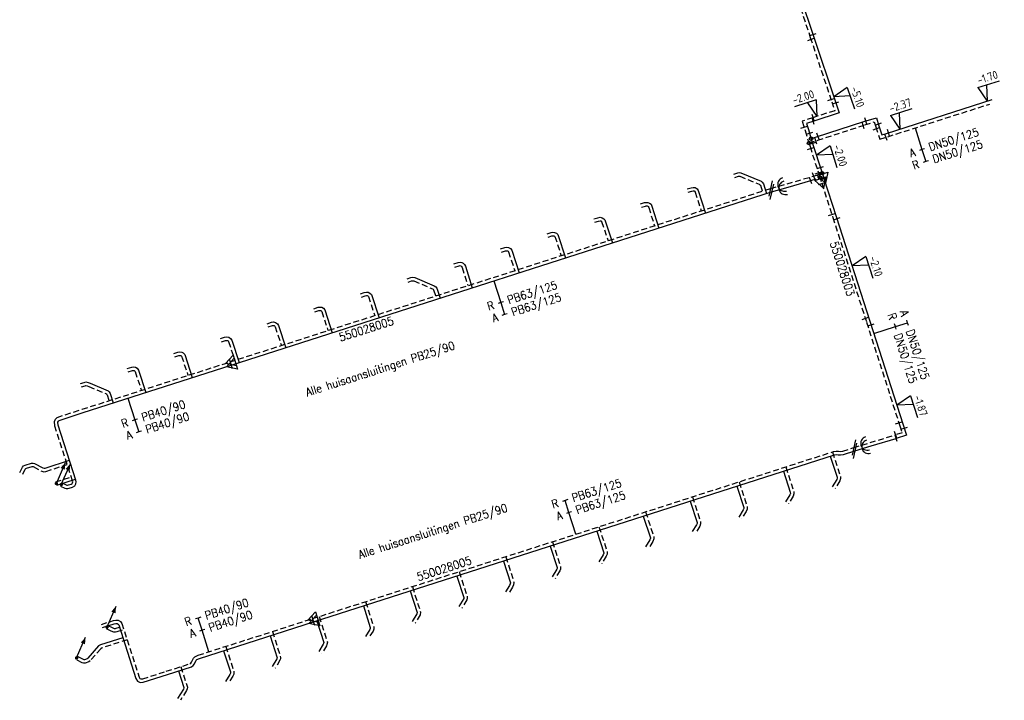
# Model space of a CAD drawing. Header units: millimetres. Extents: x 0 to 118212815, y 0 to 488348790.
# Tile 6 of 143: x 115124656 to 115233159, y 485452368 to 485527382. Entities that reach past the tile are written whole.
import ezdxf
from ezdxf.enums import TextEntityAlignment as Align

# ---------------------------------------------------------------- set-up
doc = ezdxf.new("R2010")
doc.units = ezdxf.units.MM
doc.header["$LTSCALE"] = 200
doc.linetypes.add('HIDDEN2', pattern=[4.7625, 3.175, -1.5875])
for name, color, linetype in [('WW-C-isolatieovergang', 7, 'Continuous'), ('WW-C-mof', 7, 'Continuous'), ('WW-C-stijgstrang', 7, 'Continuous'), ('WW-C-tstuk', 7, 'Continuous'), ('WW-C-VERLOOP', 7, 'Continuous'), ('WW-C-zbocht', 7, 'Continuous'), ('WW-I-diam', 7, 'Continuous'), ('WW-I-info', 7, 'Continuous'), ('WW-I-NAP', 7, 'Continuous'), ('WW-L-aanvoer', 3, 'Continuous'), ('WW-L-retour', 3, 'HIDDEN2')]:
    doc.layers.add(name, color=color, linetype=linetype)
doc.styles.add('DIN17', font='ROMANS.SHX', dxfattribs={"width": 0.9})
doc.styles.add('ISOCP', font='ISOCP.SHX')

# ---------------------------------------------------------------- blocks, each defined once
blk = doc.blocks.new('LR-VERL')
at = {"color": 0, "linetype": 'ByBlock', "lineweight": -2}
blk.add_lwpolyline([(1.08, 0), (-1.08, -1.25), (-1.08, 1.25)], close=True, dxfattribs=at)
blk = doc.blocks.new('LR-mof')
at = {"color": 0, "linetype": 'ByBlock', "lineweight": -2}
blk.add_line((0, -0.75), (0, 0.75), dxfattribs=at)
blk = doc.blocks.new('nap1')
at = {"color": 0, "linetype": 'Continuous', "lineweight": -3}
for p, q in [((-1, 3.5), (0, 0)), ((-1, 3.5), (4, 3.5)), ((1, 3.5), (0, 0))]:
    blk.add_line(p, q, dxfattribs=at)
at = {"color": 0, "linetype": 'Continuous', "lineweight": -3, "style": 'ISOCP'}
for tag, p in [('*1', (1.7, 5)), ('*2', (4, 1.5))]:
    blk.add_attdef(tag, text='', height=1.8, dxfattribs=at).set_placement(p, align=Align.MIDDLE)
blk = doc.blocks.new('LR-DIAO2')
at = {"color": 0, "lineweight": -3}
blk.add_line((0, 0), (0, -5), dxfattribs=at)
at = {"color": 0, "linetype": 'Continuous', "lineweight": -3}
blk.add_line((0, -5), (0, -7.8), dxfattribs=at)
at = {"color": 0, "lineweight": -3}
for points in [[(0.61, -5), (0, -5), (-0.61, -5)], [(0.61, -7.8), (0, -7.8), (-0.61, -7.8)]]:
    blk.add_lwpolyline(points, dxfattribs=at)
at = {"color": 1, "lineweight": -3, "style": 'DIN17', "width": 0.9}
for tag, p in [('*1', (-1.61, -5)), ('*2', (-1.61, -7.78))]:
    blk.add_attdef(tag, text='', height=1.8, dxfattribs=at).set_placement(p, align=Align.MIDDLE_RIGHT)
for tag, p in [('*11', (1.61, -5)), ('*12', (1.61, -7.8))]:
    blk.add_attdef(tag, text='', height=1.8, dxfattribs=at).set_placement(p, align=Align.MIDDLE_LEFT)
blk = doc.blocks.new('nap2')
at = {"color": 0, "linetype": 'Continuous', "lineweight": -3}
for p, q in [((1, 3.5), (-4, 3.5)), ((-1, 3.5), (0, 0)), ((1, 3.5), (0, 0))]:
    blk.add_line(p, q, dxfattribs=at)
at = {"color": 0, "linetype": 'Continuous', "lineweight": -3, "style": 'ISOCP'}
for tag, p in [('*1', (-1.5, 5)), ('*2', (-4, 1.5))]:
    blk.add_attdef(tag, text='', height=1.8, dxfattribs=at).set_placement(p, align=Align.MIDDLE)
blk = doc.blocks.new('LR-DIAB2')
at = {"color": 0, "linetype": 'Continuous', "lineweight": -3}
blk.add_line((0, 5), (0, 7.8), dxfattribs=at)
at = {"color": 0, "lineweight": -3}
blk.add_line((0, 0), (0, 5), dxfattribs=at)
for points in [[(0.61, 7.8), (0, 7.8), (-0.61, 7.8)], [(0.61, 5), (0, 5), (-0.61, 5)]]:
    blk.add_lwpolyline(points, dxfattribs=at)
at = {"color": 1, "lineweight": -3, "style": 'DIN17', "width": 0.9}
for tag, p in [('*1', (-1.61, 7.8)), ('*2', (-1.61, 5.02))]:
    blk.add_attdef(tag, text='', height=1.8, dxfattribs=at).set_placement(p, align=Align.MIDDLE_RIGHT)
for tag, p in [('*11', (1.61, 7.8)), ('*12', (1.61, 5))]:
    blk.add_attdef(tag, text='', height=1.8, dxfattribs=at).set_placement(p, align=Align.MIDDLE_LEFT)
blk = doc.blocks.new('LR-isoov')
at = {"color": 0, "linetype": 'ByBlock', "lineweight": -2}
blk.add_line((0.87, 1.5), (-0.87, -1.5), dxfattribs=at)
blk = doc.blocks.new('LR-zbocht')
at = {"color": 0, "linetype": 'ByBlock', "lineweight": -2}
blk.add_arc((1.5, 0), 1.5, 90, 270, dxfattribs=at)
blk = doc.blocks.new('LR-styg')
at = {"color": 0, "lineweight": -3}
blk.add_line((0, 0), (2.5, 4.33), dxfattribs=at)
at = {"color": 0, "lineweight": -3, "const_width": 0.375}
blk.add_lwpolyline([(-0.19, 0, 1), (0.19, 0, 1)], format="xyb", close=True, dxfattribs=at)
at = {"color": 0, "lineweight": -3}
blk.add_solid([(2.5, 4.33), (1.32, 3.28), (2.18, 2.78)], dxfattribs=at)
at = {"color": 7, "linetype": 'ByBlock', "lineweight": -2, "style": 'DIN17', "width": 0.5}
blk.add_attdef('*1', text='', height=1.8, dxfattribs=at).set_placement((0, -2.5), align=Align.MIDDLE)
blk = doc.blocks.new('LR-hyp')
at = {"color": 7, "linetype": 'ByBlock', "lineweight": -3, "style": 'DIN17', "width": 0.9}
blk.add_attdef('*1', text='', height=1.8, dxfattribs=at).set_placement((0, 0), align=Align.MIDDLE)
at = {"color": 7, "linetype": 'ByBlock', "lineweight": -2, "style": 'DIN17', "width": 0.9, "flags": 1}
blk.add_attdef('*2', text='', height=1.8, dxfattribs=at).set_placement((0, -5), align=Align.MIDDLE)
blk = doc.blocks.new('LR-tsb')
blk.add_circle((0, 0), 0.375)

msp = doc.modelspace()

# ---------------------------------------------------------------- linework, layer by layer
at = {"layer": 'WW-L-aanvoer'}
for p, q in [((115208360, 485536924), (115212142, 485525548)), ((115212142, 485525548), (115214502, 485518453)), ((115214502, 485518453), (115214949, 485517112)), ((115220190, 485514846), (115231833, 485518571)), ((115214949, 485517112), (115212156, 485516209)), ((115212156, 485516209), (115211365, 485515957)), ((115211365, 485515957), (115211583, 485515275)), ((115212477, 485514465), (115217685, 485516152)), ((115217685, 485516152), (115219062, 485516580)), ((115219062, 485516580), (115219350, 485515692)), ((115211583, 485515275), (115211930, 485514084)), ((115219350, 485515692), (115219672, 485514678)), ((115219672, 485514678), (115220190, 485514846)), ((115211875, 485514270), (115212477, 485514465)), ((115211930, 485514084), (115212112, 485513511)), ((115212112, 485513511), (115212966, 485510830)), ((115203345, 485510367), (115203777, 485510507)), ((115203777, 485510507), (115203928, 485510526)), ((115203928, 485510526), (115204116, 485510518)), ((115204116, 485510518), (115206355, 485509573)), ((115212146, 485510150), (115213093, 485510461)), ((115212966, 485510830), (115213154, 485510281)), ((115206355, 485509573), (115206488, 485509472)), ((115206488, 485509472), (115206621, 485509308)), ((115209335, 485508931), (115211820, 485509643)), ((115213154, 485510281), (115213285, 485509870)), ((115213285, 485509870), (115214616, 485505703)), ((115147966, 485489304), (115207522, 485508412)), ((115198208, 485508723), (115198639, 485508859)), ((115198639, 485508859), (115198864, 485508903)), ((115198864, 485508903), (115199093, 485508878)), ((115199093, 485508878), (115199305, 485508757)), ((115199305, 485508757), (115199441, 485508555)), ((115199441, 485508555), (115200241, 485506076)), ((115206621, 485509308), (115206955, 485508230)), ((115207522, 485508412), (115209335, 485508931)), ((115193062, 485507072), (115193514, 485507218)), ((115193514, 485507218), (115193694, 485507245)), ((115193694, 485507245), (115193883, 485507233)), ((115193883, 485507233), (115194067, 485507162)), ((115194067, 485507162), (115194227, 485507035)), ((115194227, 485507035), (115194327, 485506827)), ((115194327, 485506827), (115195091, 485504423)), ((115187919, 485505421), (115188355, 485505561)), ((115188355, 485505561), (115188636, 485505605)), ((115188636, 485505605), (115188838, 485505558)), ((115188838, 485505558), (115189024, 485505447)), ((115189024, 485505447), (115189125, 485505307)), ((115189125, 485505307), (115189974, 485502782)), ((115214616, 485505703), (115218346, 485494155)), ((115183215, 485503917), (115183398, 485503950)), ((115183398, 485503950), (115183586, 485503942)), ((115182777, 485503773), (115183215, 485503917)), ((115183586, 485503942), (115183806, 485503871)), ((115183806, 485503871), (115183968, 485503704)), ((115183968, 485503704), (115184818, 485501128)), ((115177636, 485502126), (115178109, 485502276)), ((115178109, 485502276), (115178283, 485502304)), ((115178283, 485502304), (115178529, 485502281)), ((115178529, 485502281), (115178749, 485502167)), ((115178749, 485502167), (115178872, 485501965)), ((115178872, 485501965), (115179690, 485499482)), ((115172492, 485500475), (115172983, 485500632)), ((115172983, 485500632), (115173187, 485500665)), ((115173187, 485500665), (115173366, 485500637)), ((115173366, 485500637), (115173540, 485500562)), ((115173540, 485500562), (115173674, 485500390)), ((115173674, 485500390), (115173771, 485500203)), ((115173771, 485500203), (115174525, 485497825)), ((115167351, 485498827), (115167758, 485498962)), ((115167758, 485498962), (115167962, 485498990)), ((115167962, 485498990), (115168191, 485498955)), ((115168191, 485498955), (115170347, 485498043)), ((115170347, 485498043), (115170502, 485497938)), ((115170502, 485497938), (115170614, 485497775)), ((115170614, 485497775), (115170982, 485496688)), ((115162206, 485497177), (115162626, 485497315)), ((115162626, 485497315), (115162857, 485497359)), ((115162857, 485497359), (115163056, 485497341)), ((115163056, 485497341), (115163252, 485497251)), ((115163252, 485497251), (115163410, 485497089)), ((115163410, 485497089), (115164261, 485494532)), ((115157066, 485495527), (115157549, 485495687)), ((115157549, 485495687), (115157715, 485495710)), ((115157715, 485495710), (115157940, 485495683)), ((115157940, 485495683), (115158118, 485495589)), ((115158118, 485495589), (115158274, 485495401)), ((115158274, 485495401), (115159101, 485492877)), ((115151922, 485493879), (115152412, 485494040)), ((115152412, 485494040), (115152619, 485494068)), ((115152619, 485494068), (115152855, 485494017)), ((115152855, 485494017), (115153064, 485493870)), ((115153064, 485493870), (115153161, 485493693)), ((115153161, 485493693), (115153975, 485491232)), ((115218346, 485494155), (115222002, 485482734)), ((115146781, 485492231), (115147231, 485492378)), ((115147231, 485492378), (115147437, 485492419)), ((115147437, 485492419), (115147686, 485492392)), ((115147686, 485492392), (115147898, 485492261)), ((115147898, 485492261), (115148019, 485492077)), ((115148019, 485492077), (115148839, 485489584)), ((115141636, 485490581), (115142092, 485490730)), ((115142092, 485490730), (115142289, 485490765)), ((115142289, 485490765), (115142515, 485490743)), ((115142515, 485490743), (115142689, 485490661)), ((115142689, 485490661), (115142837, 485490496)), ((115142837, 485490496), (115143679, 485487930)), ((115131669, 485484081), (115147966, 485489304)), ((115136497, 485488933), (115137013, 485489100)), ((115137013, 485489100), (115137197, 485489118)), ((115137197, 485489118), (115137432, 485489083)), ((115137432, 485489083), (115137605, 485488963)), ((115137605, 485488963), (115137732, 485488766)), ((115137732, 485488766), (115138542, 485486284)), ((115131355, 485487284), (115131765, 485487413)), ((115131765, 485487413), (115131948, 485487451)), ((115131948, 485487451), (115132192, 485487409)), ((115132192, 485487409), (115132434, 485487314)), ((115132434, 485487314), (115134404, 485486473)), ((115134404, 485486473), (115134528, 485486372)), ((115134528, 485486372), (115134632, 485486200)), ((115134632, 485486200), (115134974, 485485140)), ((115128994, 485483223), (115131669, 485484081)), ((115128873, 485483035), (115128921, 485483139)), ((115128901, 485482692), (115128873, 485483035)), ((115130858, 485476641), (115128901, 485482692)), ((115128921, 485483139), (115128994, 485483223)), ((115222002, 485482734), (115222367, 485481605)), ((115218486, 485480407), (115221238, 485481239)), ((115222367, 485481605), (115221238, 485481239)), ((115216672, 485479859), (115218486, 485480407)), ((115157041, 485461009), (115214430, 485479411)), ((115213979, 485479266), (115214722, 485476947)), ((115214430, 485479411), (115214638, 485479450)), ((115214638, 485479450), (115214858, 485479433)), ((115214858, 485479433), (115215119, 485479412)), ((115215119, 485479412), (115215442, 485479465)), ((115215442, 485479465), (115216672, 485479859)), ((115124656, 485477479), (115124952, 485478047)), ((115124952, 485478047), (115125088, 485478198)), ((115125088, 485478198), (115125253, 485478294)), ((115125253, 485478294), (115125963, 485478523)), ((115125963, 485478523), (115126129, 485478518)), ((115126129, 485478518), (115126287, 485478479)), ((115126287, 485478479), (115127224, 485477980)), ((115127224, 485477980), (115127344, 485477944)), ((115127344, 485477944), (115127455, 485477962)), ((115127455, 485477962), (115130144, 485478849)), ((115208826, 485477614), (115209572, 485475317)), ((115214732, 485476838), (115214695, 485476709)), ((115214722, 485476947), (115214732, 485476838)), ((115128752, 485476087), (115130823, 485476751)), ((115129161, 485475981), (115129638, 485475766)), ((115129638, 485475766), (115129777, 485475718)), ((115129949, 485475700), (115130122, 485475740)), ((115130122, 485475740), (115130474, 485475859)), ((115130474, 485475859), (115130737, 485476003)), ((115130737, 485476003), (115130847, 485476215)), ((115130847, 485476215), (115130894, 485476433)), ((115130894, 485476433), (115130858, 485476641)), ((115203693, 485475968), (115204451, 485473606)), ((115214695, 485476709), (115214201, 485475904)), ((115129777, 485475718), (115129949, 485475700)), ((115209534, 485475014), (115209047, 485474240)), ((115209583, 485475179), (115209534, 485475014)), ((115209572, 485475317), (115209583, 485475179)), ((115198546, 485474317), (115199299, 485471960)), ((115204451, 485473606), (115204445, 485473512)), ((115193380, 485472661), (115194163, 485470292)), ((115204386, 485473362), (115203899, 485472571)), ((115204445, 485473512), (115204386, 485473362)), ((115199248, 485471721), (115198775, 485470957)), ((115199297, 485471869), (115199248, 485471721)), ((115199299, 485471960), (115199297, 485471869)), ((115188249, 485471015), (115189027, 485468636)), ((115183113, 485469368), (115183878, 485466994)), ((115194090, 485470050), (115193626, 485469288)), ((115194163, 485470225), (115194090, 485470050)), ((115194163, 485470292), (115194163, 485470225)), ((115188961, 485468413), (115188472, 485467621)), ((115189021, 485468568), (115188961, 485468413)), ((115189027, 485468636), (115189021, 485468568)), ((115177973, 485467720), (115178735, 485465327)), ((115172824, 485466069), (115173590, 485463702)), ((115183839, 485466817), (115183324, 485465964)), ((115183873, 485466912), (115183839, 485466817)), ((115183878, 485466994), (115183873, 485466912)), ((115178624, 485465036), (115178201, 485464340)), ((115178714, 485465204), (115178624, 485465036)), ((115178735, 485465327), (115178714, 485465204)), ((115167682, 485464421), (115168439, 485462050)), ((115162525, 485462767), (115163292, 485460398)), ((115173582, 485463579), (115173067, 485462713)), ((115173598, 485463640), (115173582, 485463579)), ((115173590, 485463702), (115173598, 485463640)), ((115168422, 485461898), (115167924, 485461064)), ((115168439, 485462050), (115168422, 485461898)), ((115133788, 485460380), (115135078, 485460794)), ((115134371, 485460618), (115134834, 485460377)), ((115135078, 485460794), (115135263, 485460823)), ((115135263, 485460823), (115135414, 485460820)), ((115135414, 485460820), (115135512, 485460758)), ((115135512, 485460758), (115135573, 485460674)), ((115135573, 485460674), (115137464, 485454788)), ((115144467, 485456980), (115157041, 485461009)), ((115157417, 485461129), (115158170, 485458747)), ((115134834, 485460377), (115135076, 485460301)), ((115135076, 485460301), (115135196, 485460294)), ((115135196, 485460294), (115135298, 485460315)), ((115135298, 485460315), (115135653, 485460426)), ((115152255, 485459475), (115153024, 485457065)), ((115163250, 485460175), (115162768, 485459400)), ((115163295, 485460289), (115163250, 485460175)), ((115163292, 485460398), (115163295, 485460289)), ((115133579, 485458486), (115133341, 485458357)), ((115136024, 485459271), (115133579, 485458486)), ((115158116, 485458545), (115157631, 485457745)), ((115158150, 485458636), (115158116, 485458545)), ((115158170, 485458747), (115158150, 485458636)), ((115133341, 485458357), (115132179, 485457005)), ((115147121, 485457830), (115147877, 485455491)), ((115131680, 485456861), (115131012, 485457204)), ((115131746, 485456841), (115131680, 485456861)), ((115131797, 485456841), (115131746, 485456841)), ((115132086, 485456942), (115131797, 485456841)), ((115132179, 485457005), (115132086, 485456942)), ((115143600, 485456058), (115143791, 485456204)), ((115143791, 485456204), (115143923, 485456386)), ((115143923, 485456386), (115144114, 485456785)), ((115144114, 485456785), (115144182, 485456856)), ((115144182, 485456856), (115144467, 485456980)), ((115152990, 485456933), (115152488, 485456096)), ((115153018, 485457029), (115152990, 485456933)), ((115153024, 485457065), (115153018, 485457029)), ((115138279, 485454354), (115140926, 485455202)), ((115140926, 485455202), (115143600, 485456058)), ((115142168, 485455600), (115142750, 485453783)), ((115147815, 485455214), (115147349, 485454455)), ((115147870, 485455344), (115147815, 485455214)), ((115147882, 485455419), (115147870, 485455344)), ((115147877, 485455491), (115147882, 485455419)), ((115137464, 485454788), (115137634, 485454475)), ((115137634, 485454475), (115137918, 485454339)), ((115137918, 485454339), (115138279, 485454354)), ((115142693, 485453601), (115142058, 485452567)), ((115142743, 485453739), (115142693, 485453601)), ((115142750, 485453783), (115142743, 485453739))]:
    msp.add_line(p, q, dxfattribs=at)
at = {"layer": 'WW-L-retour'}
for p, q in [((115207999, 485536804), (115211781, 485525429)), ((115211781, 485525429), (115214142, 485518333)), ((115214142, 485518333), (115214468, 485517355)), ((115220307, 485514484), (115231549, 485518081)), ((115214468, 485517355), (115212040, 485516570)), ((115212040, 485516570), (115210888, 485516203)), ((115210888, 485516203), (115211219, 485515164)), ((115217801, 485515789), (115218816, 485516106)), ((115218816, 485516106), (115218988, 485515575)), ((115211219, 485515164), (115211566, 485513973)), ((115212594, 485514104), (115217801, 485515789)), ((115218988, 485515575), (115219426, 485514199)), ((115211566, 485513973), (115211750, 485513395)), ((115211624, 485513790), (115212594, 485514104)), ((115219426, 485514199), (115220307, 485514484)), ((115211750, 485513395), (115212606, 485510710)), ((115212606, 485510710), (115212793, 485510162)), ((115203462, 485510006), (115203860, 485510134)), ((115203860, 485510134), (115203944, 485510145)), ((115203944, 485510145), (115204032, 485510141)), ((115204032, 485510141), (115206163, 485509242)), ((115209216, 485509299), (115212146, 485510150)), ((115211820, 485509643), (115212851, 485509981)), ((115212793, 485510162), (115213055, 485509342)), ((115147843, 485489664), (115207408, 485508774)), ((115198323, 485508361), (115198732, 485508491)), ((115198732, 485508491), (115198879, 485508519)), ((115198879, 485508519), (115198974, 485508508)), ((115198974, 485508508), (115199040, 485508471)), ((115199040, 485508471), (115199096, 485508388)), ((115199096, 485508388), (115199763, 485506321)), ((115206163, 485509242), (115206221, 485509198)), ((115206221, 485509198), (115206279, 485509126)), ((115206279, 485509126), (115206480, 485508477)), ((115207408, 485508774), (115209216, 485509299)), ((115213055, 485509342), (115214254, 485505587)), ((115193180, 485506710), (115193601, 485506847)), ((115193601, 485506847), (115193710, 485506863)), ((115193710, 485506863), (115193800, 485506857)), ((115193800, 485506857), (115193877, 485506828)), ((115193877, 485506828), (115193922, 485506792)), ((115193922, 485506792), (115193973, 485506686)), ((115193973, 485506686), (115194614, 485504669)), ((115188035, 485505060), (115188442, 485505190)), ((115188442, 485505190), (115188622, 485505218)), ((115188622, 485505218), (115188695, 485505201)), ((115188695, 485505201), (115188762, 485505161)), ((115188762, 485505161), (115188783, 485505132)), ((115188783, 485505132), (115189491, 485503026)), ((115214254, 485505587), (115217984, 485494039)), ((115182896, 485503412), (115183308, 485503548)), ((115183308, 485503548), (115183423, 485503568)), ((115183423, 485503568), (115183518, 485503564)), ((115183518, 485503564), (115183600, 485503538)), ((115183600, 485503538), (115183635, 485503502)), ((115183635, 485503502), (115184337, 485501373)), ((115177751, 485501763), (115178198, 485501905)), ((115178198, 485501905), (115178296, 485501921)), ((115178296, 485501921), (115178419, 485501909)), ((115178419, 485501909), (115178480, 485501878)), ((115178480, 485501878), (115178525, 485501804)), ((115178525, 485501804), (115179209, 485499727)), ((115172607, 485500113), (115173072, 485500261)), ((115173072, 485500261), (115173188, 485500280)), ((115173188, 485500280), (115173260, 485500269)), ((115173260, 485500269), (115173300, 485500252)), ((115173300, 485500252), (115173353, 485500184)), ((115173353, 485500184), (115173419, 485500056)), ((115173419, 485500056), (115174049, 485498072)), ((115167471, 485498466), (115167844, 485498591)), ((115167844, 485498591), (115167959, 485498606)), ((115167959, 485498606), (115168087, 485498587)), ((115168087, 485498587), (115170165, 485497708)), ((115170165, 485497708), (115170229, 485497664)), ((115170229, 485497664), (115170271, 485497603)), ((115170271, 485497603), (115170498, 485496932)), ((115162324, 485496816), (115162722, 485496946)), ((115162722, 485496946), (115162876, 485496976)), ((115162876, 485496976), (115162957, 485496968)), ((115162957, 485496968), (115163029, 485496935)), ((115163029, 485496935), (115163077, 485496886)), ((115163077, 485496886), (115163779, 485494777)), ((115157185, 485495166), (115157636, 485495315)), ((115157636, 485495315), (115157718, 485495327)), ((115157718, 485495327), (115157825, 485495314)), ((115157825, 485495314), (115157874, 485495288)), ((115157874, 485495288), (115157936, 485495214)), ((115157936, 485495214), (115158621, 485493122)), ((115152041, 485493518), (115152498, 485493668)), ((115152498, 485493668), (115152603, 485493683)), ((115152603, 485493683), (115152700, 485493662)), ((115152700, 485493662), (115152773, 485493610)), ((115152773, 485493610), (115152811, 485493541)), ((115152811, 485493541), (115153494, 485491477)), ((115217984, 485494039), (115221640, 485482618)), ((115146900, 485491870), (115147327, 485492010)), ((115147327, 485492010), (115147453, 485492035)), ((115147453, 485492035), (115147560, 485492023)), ((115147560, 485492023), (115147627, 485491983)), ((115147627, 485491983), (115147673, 485491911)), ((115147673, 485491911), (115148359, 485489829)), ((115141753, 485490220), (115142185, 485490361)), ((115142185, 485490361), (115142304, 485490382)), ((115142304, 485490382), (115142413, 485490371)), ((115142413, 485490371), (115142457, 485490351)), ((115142457, 485490351), (115142501, 485490301)), ((115142501, 485490301), (115143199, 485488175)), ((115131553, 485484443), (115147843, 485489664)), ((115136614, 485488571), (115137091, 485488726)), ((115137091, 485488726), (115137188, 485488735)), ((115137188, 485488735), (115137289, 485488720)), ((115137289, 485488720), (115137326, 485488694)), ((115137326, 485488694), (115137386, 485488602)), ((115137386, 485488602), (115138062, 485486529)), ((115131469, 485486921), (115131861, 485487044)), ((115131861, 485487044), (115131955, 485487064)), ((115131955, 485487064), (115132090, 485487041)), ((115132090, 485487041), (115132291, 485486962)), ((115132291, 485486962), (115134205, 485486145)), ((115134205, 485486145), (115134237, 485486119)), ((115134237, 485486119), (115134284, 485486041)), ((115134284, 485486041), (115134496, 485485386)), ((115128777, 485483553), (115131553, 485484443)), ((115128487, 485483102), (115128597, 485483346)), ((115128597, 485483346), (115128777, 485483553)), ((115128525, 485482618), (115128487, 485483102)), ((115130489, 485476550), (115128525, 485482618)), ((115221640, 485482618), (115221889, 485481850)), ((115218370, 485480770), (115221188, 485481623)), ((115221889, 485481850), (115221188, 485481623)), ((115215353, 485479835), (115216561, 485480222)), ((115216561, 485480222), (115218370, 485480770)), ((115156921, 485461369), (115214337, 485479780)), ((115214224, 485479744), (115215097, 485477022)), ((115214337, 485479780), (115214617, 485479833)), ((115214617, 485479833), (115214888, 485479812)), ((115214888, 485479812), (115215104, 485479794)), ((115215104, 485479794), (115215353, 485479835)), ((115125330, 485477899), (115125409, 485477945)), ((115125409, 485477945), (115126017, 485478141)), ((115126017, 485478141), (115126077, 485478140)), ((115126077, 485478140), (115126150, 485478121)), ((115126150, 485478121), (115127079, 485477626)), ((115127546, 485477592), (115129900, 485478369)), ((115209071, 485478091), (115209947, 485475393)), ((115124993, 485477303), (115125266, 485477828)), ((115125266, 485477828), (115125330, 485477899)), ((115127079, 485477626), (115127319, 485477554)), ((115127319, 485477554), (115127546, 485477592)), ((115128636, 485476449), (115130344, 485476997)), ((115215097, 485477022), (115215117, 485476801)), ((115129317, 485476327), (115129778, 485476120)), ((115129778, 485476120), (115129860, 485476092)), ((115129860, 485476092), (115129926, 485476085)), ((115129926, 485476085), (115130019, 485476106)), ((115130019, 485476106), (115130320, 485476208)), ((115130320, 485476208), (115130453, 485476281)), ((115130453, 485476281), (115130486, 485476345)), ((115130486, 485476345), (115130507, 485476441)), ((115130507, 485476441), (115130489, 485476550)), ((115203939, 485476446), (115204834, 485473654)), ((115215046, 485476554), (115214525, 485475705)), ((115215117, 485476801), (115215046, 485476554)), ((115198792, 485474795), (115199680, 485472016)), ((115209883, 485474856), (115209369, 485474038)), ((115209968, 485475138), (115209883, 485474856)), ((115209947, 485475393), (115209968, 485475138)), ((115204834, 485473654), (115204820, 485473429)), ((115193622, 485473138), (115194543, 485470353)), ((115204728, 485473192), (115204222, 485472372)), ((115204820, 485473429), (115204728, 485473192)), ((115188492, 485471493), (115189412, 485468680)), ((115199594, 485471558), (115199098, 485470757)), ((115199676, 485471804), (115199594, 485471558)), ((115199680, 485472016), (115199676, 485471804)), ((115194543, 485470353), (115194543, 485470149)), ((115183358, 485469846), (115184262, 485467042)), ((115194430, 485469877), (115193950, 485469090)), ((115194543, 485470149), (115194430, 485469877)), ((115178219, 485468198), (115179126, 485465353)), ((115189302, 485468243), (115188796, 485467422)), ((115189395, 485468480), (115189302, 485468243)), ((115189412, 485468680), (115189395, 485468480)), ((115173069, 485466547), (115173963, 485463784)), ((115184184, 485466652), (115183650, 485465768)), ((115184249, 485466834), (115184184, 485466652)), ((115184262, 485467042), (115184249, 485466834)), ((115167928, 485464899), (115168825, 485462088)), ((115179078, 485465078), (115178954, 485464847)), ((115179126, 485465353), (115179078, 485465078)), ((115178954, 485464847), (115178526, 485464143)), ((115162770, 485463245), (115163671, 485460462)), ((115173937, 485463433), (115173394, 485462519)), ((115173983, 485463616), (115173937, 485463433)), ((115173963, 485463784), (115173983, 485463616)), ((115168790, 485461774), (115168250, 485460869)), ((115168825, 485462088), (115168790, 485461774)), ((115133672, 485460742), (115134989, 485461164)), ((115134989, 485461164), (115135238, 485461204)), ((115135238, 485461204), (115135526, 485461197)), ((115135526, 485461197), (115135777, 485461041)), ((115135777, 485461041), (115135916, 485460847)), ((115135916, 485460847), (115137815, 485454937)), ((115144333, 485457336), (115156921, 485461369)), ((115157664, 485461607), (115158561, 485458772)), ((115134195, 485460281), (115134688, 485460024)), ((115134688, 485460024), (115135008, 485459924)), ((115135008, 485459924), (115135225, 485459912)), ((115135225, 485459912), (115135393, 485459947)), ((115135393, 485459947), (115136131, 485460178)), ((115152502, 485459953), (115153414, 485457093)), ((115163590, 485460003), (115163090, 485459199)), ((115163676, 485460221), (115163590, 485460003)), ((115163671, 485460462), (115163676, 485460221)), ((115136502, 485459026), (115133729, 485458135)), ((115158459, 485458378), (115157956, 485457548)), ((115158518, 485458534), (115158459, 485458378)), ((115158561, 485458772), (115158518, 485458534)), ((115133583, 485458056), (115132434, 485456719)), ((115133729, 485458135), (115133583, 485458056)), ((115143960, 485457173), (115144333, 485457336)), ((115147366, 485458308), (115148253, 485455563)), ((115131538, 485456507), (115130839, 485456866)), ((115131689, 485456462), (115131538, 485456507)), ((115131859, 485456460), (115131689, 485456462)), ((115132259, 485456599), (115131859, 485456460)), ((115132434, 485456719), (115132259, 485456599)), ((115140810, 485455564), (115143421, 485456400)), ((115143421, 485456400), (115143517, 485456473)), ((115143517, 485456473), (115143595, 485456581)), ((115143595, 485456581), (115143798, 485457004)), ((115143798, 485457004), (115143960, 485457173)), ((115153341, 485456780), (115152814, 485455901)), ((115153389, 485456944), (115153341, 485456780)), ((115153414, 485457093), (115153389, 485456944)), ((115138212, 485454731), (115140810, 485455564)), ((115142414, 485456078), (115143139, 485453814)), ((115148239, 485455239), (115148153, 485455039)), ((115148264, 485455403), (115148239, 485455239)), ((115148253, 485455563), (115148264, 485455403)), ((115137815, 485454937), (115137909, 485454765)), ((115137909, 485454765), (115137997, 485454723)), ((115137997, 485454723), (115138212, 485454731)), ((115148153, 485455039), (115147673, 485454257)), ((115143037, 485453435), (115142382, 485452368)), ((115143113, 485453645), (115143037, 485453435)), ((115143139, 485453814), (115143113, 485453645))]:
    msp.add_line(p, q, dxfattribs=at)

# ---------------------------------------------------------------- block references
at = {"layer": 'WW-C-isolatieovergang', "linetype": 'Continuous', "xscale": 500, "yscale": 500, "zscale": 500, "rotation": 17.7879}
for p in [(115207408, 485508774), (115207522, 485508412), (115216561, 485480222), (115216672, 485479859)]:
    msp.add_blockref('LR-isoov', p, dxfattribs=at)
at = {"layer": 'WW-C-mof', "linetype": 'Continuous', "xscale": 500, "yscale": 500, "zscale": 500}
for p, rotation in [((115212076, 485525746), 288.3899), ((115211849, 485525223), 288.4026999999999), ((115214059, 485518581), 288.4026999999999), ((115214583, 485518209), 288.4359), ((115212106, 485516592), 17.9146), ((115212108, 485516193), 17.6742), ((115217600, 485515725), 17.9417), ((115217885, 485516214), 17.3076), ((115219287, 485515886), 287.9417), ((115211099, 485515542), 287.6742), ((115211699, 485514877), 286.2415), ((115212633, 485514516), 17.9417), ((115219053, 485515370), 287.64), ((115220401, 485514913), 17.7409), ((115212032, 485513763), 287.6742), ((115212381, 485514035), 17.9417), ((115220117, 485514423), 17.9417), ((115211820, 485513176), 287.6742), ((115212146, 485510150), 18.1888), ((115212677, 485510501), 288.8896), ((115212885, 485511084), 287.6742), ((115211820, 485509643), 18.1888), ((115214153, 485505904), 287.6742), ((115214698, 485505450), 287.8997), ((115217845, 485494468), 287.8997), ((115218477, 485493744), 287.75), ((115221537, 485482939), 287.75), ((115222120, 485482370), 287.9417), ((115221188, 485481623), 17.9417), ((115221238, 485481239), 17.9417)]:
    msp.add_blockref('LR-mof', p, dxfattribs=dict(at, rotation=rotation))
at = {"layer": 'WW-C-mof', "xscale": 500, "yscale": 500, "zscale": 500}
for p, rotation in [((115213055, 485509342), 287.6742), ((115213285, 485509870), 287.6742), ((115147843, 485489664), 197.7879), ((115147966, 485489304), 197.7879), ((115156921, 485461369), 197.7786), ((115157041, 485461009), 197.7786)]:
    msp.add_blockref('LR-mof', p, dxfattribs=dict(at, rotation=rotation))
at = {"layer": 'WW-C-stijgstrang', "linetype": 'Continuous', "rotation": 6.464135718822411}
for p, xscale, yscale, zscale in [((115128694, 485476268), 500.0000000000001, 500.0000000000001, 500.0000000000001), ((115129239, 485476154), 500.0000000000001, 500.0000000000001, 500.0000000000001), ((115134283, 485460450), 500.0000000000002, 500.0000000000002, 500.0000000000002), ((115130925, 485457035), 500.0000000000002, 500.0000000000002, 500.0000000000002)]:
    msp.add_blockref('LR-styg', p, dxfattribs=dict(at, xscale=xscale, yscale=yscale, zscale=zscale))
at = {"layer": 'WW-C-tstuk', "linetype": 'Continuous', "xscale": 500, "yscale": 500, "zscale": 500}
for p, rotation in [((115211624, 485513790), 287.6742), ((115211875, 485514270), 106.2415), ((115213093, 485510461), 108.8896), ((115212851, 485509981), 287.6742)]:
    msp.add_blockref('LR-tsb', p, dxfattribs=dict(at, rotation=rotation))
at = {"layer": 'WW-C-VERLOOP', "linetype": 'Continuous', "xscale": 500, "yscale": 500, "zscale": 500}
for p, rotation in [((115213285, 485509870), 287.6742), ((115213055, 485509342), 287.6742), ((115147843, 485489664), 197.7879), ((115147966, 485489304), 197.7879), ((115156921, 485461369), 197.7786), ((115157041, 485461009), 197.7786)]:
    msp.add_blockref('LR-VERL', p, dxfattribs=dict(at, rotation=rotation))
at = {"layer": 'WW-C-zbocht', "linetype": 'Continuous', "xscale": 500, "yscale": 500, "zscale": 500}
for p, rotation in [((115208212, 485509008), 16.1897), ((115208333, 485508644), 15.9823), ((115217365, 485480466), 16.8371), ((115217478, 485480103), 16.8219)]:
    msp.add_blockref('LR-zbocht', p, dxfattribs=dict(at, rotation=rotation))
at = {"layer": 'WW-I-diam', "linetype": 'Continuous', "xscale": 500, "yscale": 500, "zscale": 500}
for name, p, rotation, values in [('LR-DIAO2', (115223325, 485515450), 17.74091694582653, {'*1': 'A', '*11': 'DN50/125', '*2': 'R', '*12': 'DN50/125'}), ('LR-DIAO2', (115176901, 485498588), 17.78792468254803, {'*1': 'R', '*11': 'PB63/125', '*2': 'A', '*12': 'PB63/125'}), ('LR-DIAB2', (115218781, 485492794), 287.7500024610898, {'*1': 'A', '*11': 'DN50/125', '*2': 'R', '*12': 'DN50/125'}), ('LR-DIAO2', (115136589, 485485658), 17.77187789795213, {'*1': 'R', '*11': 'PB40/90', '*2': 'A', '*12': 'PB40/90'}), ('LR-DIAB2', (115185949, 485470677), 17.77863743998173, {'*1': 'R', '*11': 'PB63/125', '*2': 'A', '*12': 'PB63/125'}), ('LR-DIAB2', (115145514, 485457714), 17.764901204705, {'*1': 'R', '*11': 'PB40/90', '*2': 'A', '*12': 'PB40/90'})]:
    msp.add_blockref(name, p, dxfattribs=dict(at, rotation=rotation)).add_auto_attribs(values)
at = {"layer": 'WW-I-info', "linetype": 'Continuous'}
ref = msp.add_blockref('LR-hyp', (115215977, 485503182), dxfattribs=dict(at, xscale=500.0000000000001, yscale=500.0000000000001, zscale=500.0000000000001, rotation=287.8997))
ref.add_attrib('*1', '550028003', dxfattribs={"layer": '0', "color": 0, "linetype": 'ByBlock', "lineweight": -3, "height": 900, "rotation": 287.8997, "style": 'DIN17', "width": 0.9}).set_placement((115215318, 485499937), align=Align.MIDDLE)
ref = msp.add_blockref('LR-hyp', (115162854, 485493288), dxfattribs=dict(at, xscale=500.0000000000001, yscale=500.0000000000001, zscale=500.0000000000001, rotation=17.7879))
ref.add_attrib('*1', '550028005', dxfattribs={"layer": '0', "color": 0, "linetype": 'ByBlock', "lineweight": -3, "height": 900, "rotation": 17.7879, "style": 'DIN17', "width": 0.9}).set_placement((115162854, 485493288), align=Align.MIDDLE)
ref = msp.add_blockref('LR-hyp', (115171624, 485466982), dxfattribs=dict(at, xscale=500.0000000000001, yscale=500.0000000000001, zscale=500.0000000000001, rotation=17.7786))
ref.add_attrib('*1', '550028005', dxfattribs={"layer": '0', "color": 0, "linetype": 'ByBlock', "lineweight": -3, "height": 900, "rotation": 17.7786, "style": 'DIN17', "width": 0.9}).set_placement((115171427, 485466884), align=Align.MIDDLE)
at = {"layer": 'WW-I-NAP', "linetype": 'Continuous'}
ref = msp.add_blockref('nap1', (115231254, 485518385), dxfattribs=dict(at, xscale=500, yscale=500, zscale=500, rotation=17.74091693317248))
ref.add_attrib('*1', '-1.70', dxfattribs={"layer": '0', "color": 1, "linetype": 'Continuous', "lineweight": -3, "height": 900, "rotation": 17.74092, "style": 'ISOCP'}).set_placement((115231302, 485521026), align=Align.MIDDLE)
ref = msp.add_blockref('nap2', (115212485, 485516714), dxfattribs=dict(at, xscale=500, yscale=500, zscale=500, rotation=17.91459995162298))
ref.add_attrib('*1', '-2.00', dxfattribs={"layer": '0', "color": 1, "linetype": 'Continuous', "lineweight": -3, "height": 900, "rotation": 17.9146, "style": 'ISOCP'}).set_placement((115211002, 485518862), align=Align.MIDDLE)
ref = msp.add_blockref('nap1', (115214355, 485518894), dxfattribs=dict(at, xscale=500, yscale=500, zscale=500, rotation=288.4047034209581))
ref.add_attrib('*1', '-5.10', dxfattribs={"layer": '0', "color": 1, "linetype": 'Continuous', "lineweight": -3, "height": 900, "rotation": 288.4047, "style": 'ISOCP'}).set_placement((115216996, 485518877), align=Align.MIDDLE)
ref = msp.add_blockref('nap1', (115221637, 485515309), dxfattribs=dict(at, xscale=500, yscale=500, zscale=500, rotation=17.74091695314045))
ref.add_attrib('*1', '-2.37', dxfattribs={"layer": '0', "color": 1, "linetype": 'Continuous', "lineweight": -3, "height": 900, "rotation": 17.74092, "style": 'ISOCP'}).set_placement((115221685, 485517949), align=Align.MIDDLE)
ref = msp.add_blockref('nap1', (115212447, 485512460), dxfattribs=dict(at, xscale=500, yscale=500, zscale=500, rotation=287.6741901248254))
ref.add_attrib('*1', '-2.00', dxfattribs={"layer": '0', "color": 1, "linetype": 'Continuous', "lineweight": -3, "height": 900, "rotation": 287.67419, "style": 'ISOCP'}).set_placement((115215087, 485512409), align=Align.MIDDLE)
ref = msp.add_blockref('nap1', (115216377, 485500252), dxfattribs=dict(at, xscale=500, yscale=500, zscale=500, rotation=287.8996551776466))
ref.add_attrib('*1', '-2.10', dxfattribs={"layer": '0', "color": 1, "linetype": 'Continuous', "lineweight": -3, "height": 900, "rotation": 287.89966, "style": 'ISOCP'}).set_placement((115219017, 485500211), align=Align.MIDDLE)
ref = msp.add_blockref('nap1', (115221307, 485484904), dxfattribs=dict(at, xscale=500, yscale=500, zscale=500, rotation=287.7500024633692))
ref.add_attrib('*1', '-1.87', dxfattribs={"layer": '0', "color": 1, "linetype": 'Continuous', "lineweight": -3, "height": 900, "rotation": 287.75, "style": 'ISOCP'}).set_placement((115223947, 485484856), align=Align.MIDDLE)

# ---------------------------------------------------------------- texts
at = {"layer": 'WW-I-info', "style": 'DIN17', "width": 0.9}
for rotation, p in [(17.78792, (115156336, 485485851)), (17.77864, (115162135, 485467964))]:
    msp.add_text('Alle huisaansluitingen PB25/90', height=900, rotation=rotation, dxfattribs=at).set_placement(p)

doc.saveas('drawing.dxf')
